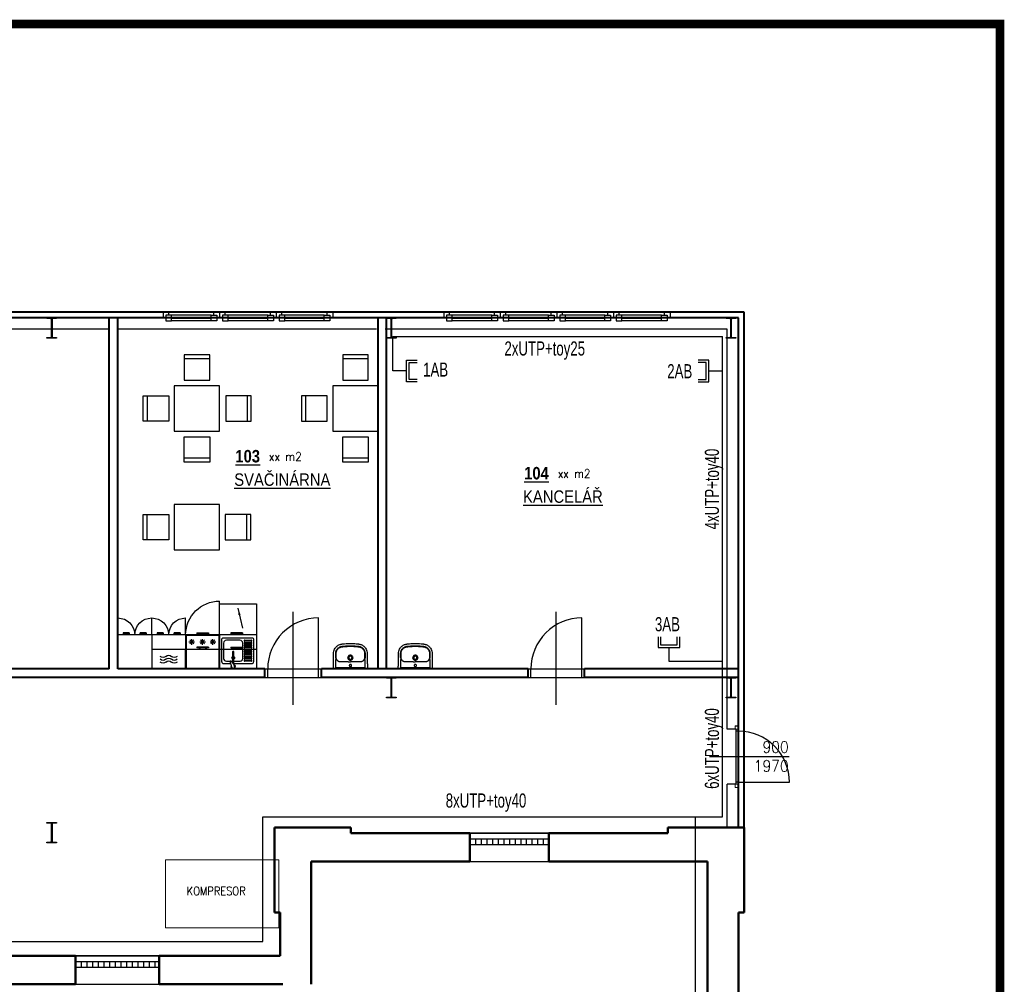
# Model space of a CAD drawing. Header units: millimetres. Extents: x -29135 to 388014, y -22277 to 596511.
# Tile 9 of 12: x 342958 to 360357, y -268 to 16770. Entities that reach past the tile are written whole.
import ezdxf
from ezdxf.lldxf.tags import DXFTag

# ---------------------------------------------------------------- set-up
doc = ezdxf.new("R2010")
doc.units = ezdxf.units.MM
for name, color, linetype in [('_SK popis', 3, 'Continuous'), ('_strukturka', 3, 'Continuous'), ('IN_BLOKY_OSTATNI', 252, 'Continuous'), ('IN_BLOKY_ZT', 8, 'Continuous'), ('IN_C_TENKA', 7, 'Continuous'), ('IN_HELP', 6, 'Continuous'), ('IN_LEGENDA_M', 3, 'Continuous'), ('IN_NS_TENKA', 7, 'Continuous'), ('IN_NS_VYPLNE OTVORU', 7, 'Continuous'), ('IN_TEXT', 7, 'Continuous'), ('IN_VYPLNE OTVORU', 7, 'Continuous')]:
    doc.layers.add(name, color=color, linetype=linetype)
for name, color, linetype, lineweight in [('IN_C_TLUSTA', 7, 'Continuous', 50), ('IN_NS_TLUSTA', 7, 'Continuous', 40), ('IN_SLOUPY', 7, 'Continuous', 30), ('SLOUPY', 140, 'Continuous', 13)]:
    doc.layers.add(name, color=color, linetype=linetype, lineweight=lineweight)
doc.styles.add('Koty', font='romand.shx', dxfattribs={"width": 0.9})
doc.styles.add('ROMAND', font='romand.shx', dxfattribs={"width": 0.85})
doc.styles.add('ROMANS', font='ic-romans.shx', dxfattribs={"width": 0.8})
tags = doc.linetypes.add('DASHED', pattern=[4.5, 3, -1.5]).pattern_tags.tags
tags[6:7] = [DXFTag(74, 4), DXFTag(75, 0), DXFTag(340, '0'), DXFTag(46, 0.0), DXFTag(50, 0.0), DXFTag(44, 0.0), DXFTag(45, 0.0)]
tags[4:5] = [DXFTag(74, 4), DXFTag(75, 0), DXFTag(340, '0'), DXFTag(46, 0.0), DXFTag(50, 0.0), DXFTag(44, 0.0), DXFTag(45, 0.0)]
tags = doc.linetypes.add('DIVIDE', pattern=[8, 3, -1.5, 0.25, -1.5, 0.25, -1.5]).pattern_tags.tags
tags[14:15] = [DXFTag(74, 4), DXFTag(75, 0), DXFTag(340, '0'), DXFTag(46, 0.0), DXFTag(50, 0.0), DXFTag(44, 0.0), DXFTag(45, 0.0)]
tags[12:13] = [DXFTag(74, 4), DXFTag(75, 0), DXFTag(340, '0'), DXFTag(46, 0.0), DXFTag(50, 0.0), DXFTag(44, 0.0), DXFTag(45, 0.0)]
tags[10:11] = [DXFTag(74, 4), DXFTag(75, 0), DXFTag(340, '0'), DXFTag(46, 0.0), DXFTag(50, 0.0), DXFTag(44, 0.0), DXFTag(45, 0.0)]
tags[8:9] = [DXFTag(74, 4), DXFTag(75, 0), DXFTag(340, '0'), DXFTag(46, 0.0), DXFTag(50, 0.0), DXFTag(44, 0.0), DXFTag(45, 0.0)]
tags[6:7] = [DXFTag(74, 4), DXFTag(75, 0), DXFTag(340, '0'), DXFTag(46, 0.0), DXFTag(50, 0.0), DXFTag(44, 0.0), DXFTag(45, 0.0)]
tags[4:5] = [DXFTag(74, 4), DXFTag(75, 0), DXFTag(340, '0'), DXFTag(46, 0.0), DXFTag(50, 0.0), DXFTag(44, 0.0), DXFTag(45, 0.0)]
tags = doc.linetypes.add('HIDDEN', pattern=[3.5, 2.5, -1]).pattern_tags.tags
tags[6:7] = [DXFTag(74, 4), DXFTag(75, 0), DXFTag(340, '0'), DXFTag(46, 0.0), DXFTag(50, 0.0), DXFTag(44, 0.0), DXFTag(45, 0.0)]
tags[4:5] = [DXFTag(74, 4), DXFTag(75, 0), DXFTag(340, '0'), DXFTag(46, 0.0), DXFTag(50, 0.0), DXFTag(44, 0.0), DXFTag(45, 0.0)]
doc.dimstyles.new('IN_50', dxfattribs={"dimtxt": 150, "dimasz": 80, "dimexe": 40, "dimexo": 250, "dimgap": 40, "dimtad": 1, "dimtoh": 1, "dimdec": 4, "dimdsep": 46, "dimlunit": 6, "dimtxsty": 'Koty', "dimblk": 'ARCHTICK', "dimcen": 0.09, "dimclrd": 8, "dimclrt": 3, "dimadec": 0, "dimazin": 0, "dimtfac": 1, "dimtdec": 4, "dimtofl": 0, "dimtmove": 1, "dimatfit": 3, "dimfxl": 1, "dimtolj": 1, "dimtzin": 0, "dimarcsym": 0})

# ---------------------------------------------------------------- blocks, each defined once
blk = doc.blocks.new('stul_a_zidle_03')
at = {"transparency": 33554687}
for p, q in [((625, 1350), (175, 1350)), ((175, 1350), (175, 900)), ((625, 1280), (175, 1280)), ((625, 900), (625, 1350)), ((175, 900), (625, 900)), ((0, 800), (0, 0)), ((800, 800), (0, 800)), ((800, 0), (800, 800)), ((-100, 625), (-550, 625)), ((-550, 625), (-550, 175)), ((-480, 625), (-480, 175)), ((-100, 175), (-100, 625)), ((-550, 175), (-100, 175)), ((0, 0), (800, 0)), ((175, -100), (625, -100)), ((175, -550), (175, -100)), ((625, -100), (625, -550)), ((625, -480), (175, -480)), ((625, -550), (175, -550))]:
    blk.add_line(p, q, dxfattribs=at)
blk = doc.blocks.new('madlo')
at = {"linetype": 'DIVIDE', "ltscale": 2, "transparency": 33554687}
blk.add_line((-104, -14), (-104, 0), dxfattribs=at)
at = {"linetype": 'DIVIDE', "ltscale": 3, "transparency": 33554687}
for p, q in [((104, 0), (-104, 0)), ((-64, 0), (-64, 23)), ((-50, 0), (-50, 23)), ((50, 0), (50, 23)), ((64, 0), (64, 23)), ((104, -14), (104, 0)), ((104, -14), (-104, -14))]:
    blk.add_line(p, q, dxfattribs=at)
blk = doc.blocks.new('_ArchTick')
at = {"color": 0, "linetype": 'ByBlock', "lineweight": 13, "transparency": 33554687, "const_width": 0.15}
blk.add_lwpolyline([(-0.5, -0.5), (0.5, 0.5)], dxfattribs=at)
blk = doc.blocks.new('umyvadlo02')
at = {"transparency": 33554687}
for p, q in [((287, 0), (-287, 0)), ((-256, -24), (256, -24)), ((-256, -24), (-256, -155)), ((-245, -155), (-245, -155)), ((-164, -123), (-164, -123)), ((164, -123), (164, -123)), ((256, -155), (256, -24))]:
    blk.add_line(p, q, dxfattribs=at)
for points in [[(-300, 0), (-300, 0), (-300, -15), (-300, -24)], [(300, -24), (300, -15), (300, 0), (300, 0)]]:
    blk.add_lwpolyline(points, dxfattribs=at)
for centre, radius, start, end in [((-3172, 11), 2921, 356.0078, 356.4663), ((-171, -200), 79.3, 158.2149, 174.2213), ((-183, -195), 66.2, 146.7828, 158.2149), ((-21, 8455), 8579, 269.8764, 270.1385), ((19, -7830), 7706, 89.8467, 90.1385), ((178, -198), 72, 22.2487, 32.7535), ((175, -199), 75, 5.3151, 22.2487), ((2439, -37), 2186, 183.4566, 184.0693), ((-45, -207), 214, 176.0078, 177.7144), ((-149, -202), 101, 174.2213, 177.654), ((-1, -198), 43.2, 167.4337, 179.9662), ((1, -198), 43.2, 0.0218, 12.5783), ((112, -205), 138, 2.8096, 5.3151), ((63, -206), 196, 2.2085, 4.0693)]:
    blk.add_arc(centre, radius, start, end, dxfattribs=at)
for points in [[(-287, 0), (-291, 0), (-294, 0), (-301, 0), (-300, 0), (-300, 0)], [(300, 0), (300, 0), (301, 0), (294, 0), (291, 0), (287, 0)], [(-256, -155), (-256, -156), (-256, -157), (-256, -160), (-256, -163), (-256, -166), (-256, -168), (-257, -169)], [(257, -169), (257, -168), (256, -166), (256, -163), (256, -160), (256, -157), (256, -156), (256, -155)]]:
    blk.add_open_spline(points, degree=3, dxfattribs=at)
for points, knots in [([(-300, -24), (-300, -50), (-299, -104), (-298, -172), (-298, -221), (-297, -249), (-297, -264), (-297, -276), (-296, -283), (-296, -289), (-295, -305), (-288, -333), (-271, -366), (-250, -391), (-228, -410), (-203, -425), (-181, -433), (-163, -438), (-152, -440), (-142, -441), (-134, -442), (-121, -444), (-76, -448), (-34, -450), (0, -450)], [624.329372, 624.329372, 624.329372, 624.329372, 702.954481, 784.872453, 830.951627, 847.339519, 869.099473, 876.286618, 885.594721, 889.203185, 893.06913, 934.29152, 975.506743, 1003.663293, 1032.591568, 1061.523462, 1090.200355, 1103.007356, 1116.545068, 1124.93032, 1133.080278, 1141.824147, 1164.862029, 1267.315864, 1267.315864, 1267.315864, 1267.315864]), ([(-164, -123), (-166, -123), (-172, -124), (-180, -124), (-189, -126), (-199, -128), (-208, -132), (-216, -137), (-225, -143), (-232, -151), (-236, -156), (-238, -159)], [850.913163, 850.913163, 850.913163, 850.913163, 858.963388, 866.231581, 877.085686, 886.260054, 895.260314, 905.875022, 916.564351, 927.072225, 937.310546, 937.310546, 937.310546, 937.310546]), ([(-39, -124), (-52, -124), (-68, -124), (-94, -123), (-113, -123), (-133, -123), (-146, -123), (-156, -123), (-161, -123), (-164, -123)], [726.376125, 726.376125, 726.376125, 726.376125, 763.622224, 776.430836, 804.676477, 819.055623, 835.490807, 843.719456, 850.904433, 850.904433, 850.904433, 850.904433]), ([(-43, -189), (-42, -184), (-38, -175), (-28, -164), (-17, -158), (-7, -155), (-2, -155), (0, -155)], [9.459226, 9.459226, 9.459226, 9.459226, 24.117237, 38.862114, 53.669389, 61.303478, 68.668558, 68.668558, 68.668558, 68.668558]), ([(-29, -198), (-29, -196), (-28, -193), (-27, -187), (-24, -182), (-20, -178), (-16, -175), (-9, -171), (-4, -170), (0, -170)], [44.736035, 44.736035, 44.736035, 44.736035, 50.403646, 55.91951, 61.571197, 67.020032, 72.442686, 78.078755, 89.405769, 89.405769, 89.405769, 89.405769]), ([(0, -80), (-3, -80), (-8, -79), (-15, -75), (-19, -68), (-21, -60), (-19, -52), (-15, -45), (-8, -41), (-3, -40), (0, -40)], [0, 0, 0, 0, 8.041153, 16.003729, 24.145465, 32.059, 40.064065, 48.100306, 56.065262, 64.20975, 64.20975, 64.20975, 64.20975]), ([(0, -450), (34, -450), (76, -448), (121, -444), (134, -442), (142, -441), (152, -440), (163, -438), (181, -433), (203, -425), (228, -410), (250, -391), (271, -366), (288, -333), (295, -305), (296, -289), (296, -283), (297, -276), (297, -264), (297, -249), (298, -221), (298, -172), (299, -104), (300, -50), (300, -24)], [-642.986491, -642.986491, -642.986491, -642.986491, -540.532657, -517.494775, -508.750906, -500.600948, -492.215696, -478.677984, -465.870983, -437.194089, -408.262196, -379.333921, -351.177371, -309.962147, -268.739757, -264.873812, -261.265349, -251.957246, -244.770101, -223.010147, -206.622255, -160.54308, -78.625109, 0, 0, 0, 0]), ([(0, -40), (3, -40), (8, -41), (15, -45), (19, -52), (21, -60), (19, -68), (15, -75), (8, -79), (3, -80), (0, -80)], [64.20975, 64.20975, 64.20975, 64.20975, 72.354238, 80.319194, 88.355435, 96.3605, 104.274035, 112.415771, 120.378347, 128.4195, 128.4195, 128.4195, 128.4195]), ([(0, -155), (2, -155), (7, -155), (17, -158), (28, -164), (38, -175), (42, -184), (43, -189)], [68.668558, 68.668558, 68.668558, 68.668558, 76.033638, 83.667727, 98.475003, 113.219879, 127.877891, 127.877891, 127.877891, 127.877891]), ([(0, -170), (4, -170), (9, -171), (16, -175), (20, -178), (24, -182), (27, -187), (28, -193), (29, -196), (29, -198)], [89.405769, 89.405769, 89.405769, 89.405769, 100.732783, 106.368852, 111.791506, 117.240341, 122.892028, 128.407892, 134.075503, 134.075503, 134.075503, 134.075503]), ([(164, -123), (161, -123), (156, -123), (146, -123), (133, -123), (113, -123), (94, -123), (68, -124), (52, -124), (39, -124)], [523.343903, 523.343903, 523.343903, 523.343903, 530.528881, 538.757529, 555.192714, 569.57186, 597.8175, 610.626113, 647.872212, 647.872212, 647.872212, 647.872212]), ([(238, -159), (236, -156), (232, -151), (225, -143), (216, -137), (208, -132), (199, -128), (189, -126), (180, -124), (172, -124), (166, -123), (164, -123)], [436.937791, 436.937791, 436.937791, 436.937791, 447.176112, 457.683986, 468.373315, 478.988023, 487.988283, 497.162651, 508.016755, 515.284948, 523.335174, 523.335174, 523.335174, 523.335174]), ([(-258, -198), (-259, -200), (-259, -204), (-259, -209), (-259, -216), (-259, -223), (-259, -235), (-259, -245), (-259, -256), (-259, -262), (-259, -269), (-259, -275), (-259, -282), (-258, -288), (-257, -298), (-255, -310), (-249, -326), (-241, -342), (-229, -358), (-211, -374), (-191, -387), (-172, -394), (-161, -397), (-154, -399), (-147, -400), (-136, -401), (-113, -404), (-66, -408), (-26, -409), (0, -409)], [175.048841, 175.048841, 175.048841, 175.048841, 180.891155, 187.66553, 190.097243, 200.971297, 207.107662, 226.924402, 232.691241, 237.690518, 245.872119, 253.117634, 257.691167, 265.085682, 272.24233, 285.758915, 303.884333, 322.571574, 341.132044, 360.794246, 394.866598, 411.87741, 422.527365, 428.832371, 434.893076, 441.844009, 463.483086, 504.881463, 582.882709, 582.882709, 582.882709, 582.882709]), ([(-250, -198), (-250, -200), (-250, -203), (-250, -208), (-250, -216), (-250, -225), (-250, -235), (-250, -244), (-250, -257), (-250, -269), (-250, -280), (-250, -288), (-249, -296), (-247, -308), (-242, -323), (-233, -338), (-222, -352), (-206, -368), (-189, -379), (-174, -385), (-166, -387), (-159, -389), (-152, -391), (-145, -392), (-138, -393), (-128, -394), (-108, -396), (-65, -399), (-26, -401), (0, -401)], [979.515725, 979.515725, 979.515725, 979.515725, 984.998793, 989.193783, 994.506217, 1008.836262, 1014.564091, 1025.67181, 1035.775102, 1052.873813, 1062.576161, 1068.957794, 1075.078432, 1087.407323, 1104.896786, 1122.232394, 1140.496235, 1158.413781, 1190.38659, 1200.50569, 1206.374096, 1216.605643, 1222.213255, 1228.037047, 1234.961214, 1245.092548, 1256.793198, 1296.845648, 1374.248337, 1374.248337, 1374.248337, 1374.248337]), ([(0, -242), (-6, -242), (-14, -240), (-25, -235), (-34, -227), (-40, -218), (-43, -207), (-44, -201), (-44, -198)], [-68.665418, -68.665418, -68.665418, -68.665418, -51.296816, -42.590342, -34.181869, -16.861064, -8.510528, 0, 0, 0, 0]), ([(0, -227), (-2, -227), (-6, -226), (-11, -225), (-16, -222), (-20, -218), (-24, -214), (-27, -208), (-29, -202), (-29, -198)], [0, 0, 0, 0, 5.771404, 11.358994, 16.760694, 22.424371, 27.849839, 33.48032, 44.736035, 44.736035, 44.736035, 44.736035]), ([(29, -198), (29, -202), (27, -208), (24, -214), (20, -218), (16, -222), (11, -225), (6, -226), (2, -227), (0, -227)], [134.075503, 134.075503, 134.075503, 134.075503, 145.331218, 150.961699, 156.387167, 162.050844, 167.452544, 173.040134, 178.811538, 178.811538, 178.811538, 178.811538]), ([(44, -198), (44, -201), (43, -207), (40, -218), (34, -227), (25, -235), (14, -240), (6, -242), (0, -242)], [137.337116, 137.337116, 137.337116, 137.337116, 145.847644, 154.19818, 171.518985, 179.927458, 188.633932, 206.002534, 206.002534, 206.002534, 206.002534]), ([(0, -401), (26, -401), (65, -399), (108, -396), (128, -394), (138, -393), (145, -392), (152, -391), (159, -389), (166, -387), (174, -385), (189, -379), (206, -368), (222, -352), (233, -338), (242, -323), (247, -308), (249, -296), (250, -288), (250, -280), (250, -269), (250, -257), (250, -244), (250, -235), (250, -225), (250, -216), (250, -208), (250, -203), (250, -200), (250, -198)], [0, 0, 0, 0, 77.402688, 117.455139, 129.155789, 139.287123, 146.21129, 152.035082, 157.642694, 167.874241, 173.742647, 183.861746, 215.834556, 233.752102, 252.015943, 269.351551, 286.841014, 299.169905, 305.290543, 311.672176, 321.374524, 338.473235, 348.576526, 359.684246, 365.412075, 379.74212, 385.054554, 389.249544, 394.732611, 394.732611, 394.732611, 394.732611]), ([(0, -409), (26, -409), (66, -408), (113, -404), (136, -401), (147, -400), (154, -399), (161, -397), (172, -394), (191, -387), (211, -374), (229, -358), (241, -342), (249, -326), (255, -310), (257, -298), (258, -288), (259, -282), (259, -275), (259, -269), (259, -262), (259, -256), (259, -245), (259, -235), (259, -223), (259, -216), (259, -209), (259, -204), (259, -200), (258, -198)], [582.882709, 582.882709, 582.882709, 582.882709, 660.883955, 702.282331, 723.921408, 730.872341, 736.933047, 743.238052, 753.888008, 770.898819, 804.971172, 824.633373, 843.193843, 861.881084, 880.006503, 893.523087, 900.679736, 908.07425, 912.647783, 919.893298, 928.074899, 933.074176, 938.841015, 958.657755, 964.79412, 975.668174, 978.099887, 984.874262, 990.716576, 990.716576, 990.716576, 990.716576])]:
    blk.add_open_spline(points, degree=3, knots=knots, dxfattribs=at)
blk = doc.blocks.new('stul_a_zidle_02')
at = {"transparency": 33554687}
for p, q in [((625, 1350), (175, 1350)), ((175, 1350), (175, 900)), ((625, 1280), (175, 1280)), ((625, 900), (625, 1350)), ((175, 900), (625, 900)), ((0, 800), (0, 0)), ((800, 800), (0, 800)), ((800, 0), (800, 800)), ((-550, 175), (-550, 625)), ((-550, 625), (-100, 625)), ((-480, 625), (-480, 175)), ((-100, 625), (-100, 175)), ((910, 625), (910, 175)), ((1360, 625), (910, 625)), ((1290, 625), (1290, 175)), ((1360, 175), (1360, 625)), ((-100, 175), (-550, 175)), ((910, 175), (1360, 175)), ((0, 0), (800, 0)), ((175, -100), (625, -100)), ((175, -550), (175, -100)), ((625, -100), (625, -550)), ((625, -480), (175, -480)), ((625, -550), (175, -550))]:
    blk.add_line(p, q, dxfattribs=at)
blk = doc.blocks.new('stul_a_zidle_2')
at = {"transparency": 33554687}
for p, q in [((625, 1350), (175, 1350)), ((175, 1350), (175, 900)), ((625, 1280), (175, 1280)), ((625, 900), (625, 1350)), ((175, 900), (625, 900)), ((0, 800), (0, 0)), ((800, 800), (0, 800)), ((800, 0), (800, 800)), ((0, 0), (800, 0)), ((175, -100), (625, -100)), ((175, -550), (175, -100)), ((625, -100), (625, -550)), ((625, -480), (175, -480)), ((625, -550), (175, -550))]:
    blk.add_line(p, q, dxfattribs=at)
blk = doc.blocks.new('SK2_stěna')
for p, q in [((429, 192), (241, 192)), ((241, 192), (241, -192)), ((241, 0), (0, 0)), ((429, 149), (288, 149)), ((288, 149), (288, -147)), ((288, -147), (429, -147)), ((241, -192), (429, -192))]:
    blk.add_line(p, q)
blk = doc.blocks.new('kuchyň malá')
at = {"linetype": 'HIDDEN', "ltscale": 0.2, "transparency": 33554687}
for p, q in [((-2450, 0), (0, 0)), ((-2450, -600), (-2450, 0)), ((-1250, -600), (-1250, 0))]:
    blk.add_line(p, q, dxfattribs=at)
at = {"transparency": 33554687}
for p, q in [((-1850, 0), (-1250, 0)), ((-1850, -600), (-1850, 0)), ((-1250, 0), (-1250, -351)), ((-1191, -478), (-1091, -478)), ((-1177, -442), (-1106, -513)), ((-1177, -513), (-1106, -442)), ((-1141, -428), (-1141, -528)), ((-1000, -478), (-900, -478)), ((-985, -442), (-915, -513)), ((-985, -513), (-915, -442)), ((-950, -428), (-950, -528)), ((-818, -478), (-718, -478)), ((-803, -442), (-732, -513)), ((-803, -513), (-732, -442)), ((-768, -428), (-768, -528))]:
    blk.add_line(p, q, dxfattribs=at)
at = {"linetype": 'HIDDEN', "ltscale": 5, "transparency": 33554687}
blk.add_line((-650, -600), (-650, 0), dxfattribs=at)
at = {"linetype": 'DIVIDE', "ltscale": 75, "transparency": 33554687}
blk.add_line((-650, -350), (-650, 0), dxfattribs=at)
at = {"ltscale": 5, "transparency": 33554687}
for q in [(0, 0), (-2450, -600)]:
    blk.add_line((0, -600), q, dxfattribs=at)
at = {"linetype": 'DIVIDE', "ltscale": 3, "transparency": 33554687}
for p, q in [((-1850, -350), (0, -350)), ((-2327, -623), (-2327, -600)), ((-2313, -623), (-2313, -600)), ((-2287, -623), (-2287, -600)), ((-2273, -623), (-2273, -600)), ((-2248, -637), (-2248, -623)), ((-2052, -623), (-2052, -637)), ((-2027, -623), (-2027, -600)), ((-2013, -623), (-2013, -600)), ((-1987, -623), (-1987, -600)), ((-1973, -623), (-1973, -600)), ((-1948, -637), (-1948, -623)), ((-1727, -623), (-1727, -600)), ((-1713, -623), (-1713, -600)), ((-1687, -623), (-1687, -600)), ((-1673, -623), (-1673, -600)), ((-1648, -637), (-1648, -623)), ((-1452, -623), (-1452, -637)), ((-1427, -623), (-1427, -600)), ((-1413, -623), (-1413, -600)), ((-1387, -623), (-1387, -600)), ((-1373, -623), (-1373, -600)), ((-1348, -637), (-1348, -623))]:
    blk.add_line(p, q, dxfattribs=at)
at = {"color": 8, "linetype": 'HIDDEN', "ltscale": 5, "transparency": 33554687}
for p, q in [((-2450, -600), (-2450, -900)), ((-1850, -600), (-1850, -900)), ((-1850, -600), (-1850, -900)), ((-1250, -600), (-1250, -900))]:
    blk.add_line(p, q, dxfattribs=at)
at = {"linetype": 'DIVIDE', "ltscale": 2, "transparency": 33554687}
for p, q in [((-2352, -637), (-2352, -623)), ((-1752, -637), (-1752, -623))]:
    blk.add_line(p, q, dxfattribs=at)
at = {"linetype": 'DIVIDE', "transparency": 33554687}
for p, q in [((-2248, -623), (-2352, -623)), ((-2248, -637), (-2352, -637)), ((-1948, -623), (-2052, -623)), ((-1948, -637), (-2052, -637)), ((-1648, -623), (-1752, -623)), ((-1648, -637), (-1752, -637)), ((-1348, -623), (-1452, -623)), ((-1348, -637), (-1452, -637))]:
    blk.add_line(p, q, dxfattribs=at)
at = {"color": 8, "linetype": 'HIDDEN', "ltscale": 7, "transparency": 33554687}
blk.add_line((-650, -1150), (-650, -1200), dxfattribs=at)
at = {"linetype": 'DASHED', "ltscale": 100, "transparency": 33554687}
blk.add_lwpolyline([(-1240, -10), (-660, -10), (-660, -590), (-1240, -590)], close=True, dxfattribs=at)
at = {"color": 8, "linetype": 'HIDDEN', "ltscale": 7, "transparency": 33554687}
blk.add_lwpolyline([(-650, -600), (-650, -1150), (0, -1150), (0, -600)], dxfattribs=at)
at = {"transparency": 33554687}
for centre, start, end in [((-1649, -170), 45, 135), ((-1649, -220), 45, 135), ((-1550, -71), 225, 315), ((-1550, -121), 225, 315), ((-1451, -170), 45, 135), ((-1451, -220), 45, 135), ((-1649, -270), 45, 135), ((-1550, -171), 225, 315), ((-1451, -270), 45, 135)]:
    blk.add_arc(centre, 70, start, end, dxfattribs=at)
at = {"color": 8, "linetype": 'HIDDEN', "ltscale": 7, "transparency": 33554687}
for centre, radius, start, end in [((-2450, -600), 300, 270, 0), ((-1850, -600), 300, 180, 270), ((-1850, -600), 300, 270, 0), ((-1250, -600), 300, 180, 270), ((-650, -600), 600, 180, 270)]:
    blk.add_arc(centre, radius, start, end, dxfattribs=at)
at = {"layer": 'IN_BLOKY_ZT', "transparency": 33554687}
blk.add_line((-443, -137), (-420, -137), dxfattribs=at)
for points in [[(-610, -124, -0.414214), (-580, -94), (-580, -94), (-452, -94)], [(-610, -124), (-610, -520, 0.414214), (-580, -550), (-80, -550), (-80, -550, 0.414214), (-50, -520), (-50, -520), (-50, -124)], [(-400, -137), (-288, -137), (-288, -137, -0.400272), (-240, -187), (-240, -187), (-240, -187), (-240, -457), (-240, -457, -0.414214), (-290, -507), (-290, -507), (-530, -507), (-530, -507), (-530, -507, -0.414214), (-580, -457), (-580, -457), (-580, -457), (-580, -187), (-580, -187), (-580, -187, -0.414214), (-530, -137), (-530, -137), (-530, -137), (-463, -137)], [(-463, -132, 0.803053), (-445, -140), (-445, -140), (-389, -58), (-389, -58)], [(-400, -78), (-400, -301), (-400, -301, -1.002035), (-420, -301), (-420, -301), (-420, -103)], [(-400, -94), (-80, -94), (-80, -94, -0.414214), (-50, -124)]]:
    blk.add_lwpolyline(points, format="xyb", dxfattribs=at)
for points in [[(-434, -33), (-463, -131)], [(-90, -137), (-205, -137)], [(-205, -156), (-90, -156)], [(-90, -176), (-205, -176)], [(-205, -195), (-90, -195)], [(-90, -215), (-205, -215)], [(-205, -234), (-90, -234)], [(-90, -254), (-205, -254)], [(-205, -273), (-90, -273)], [(-90, -293), (-205, -293)], [(-205, -312), (-90, -312)], [(-90, -332), (-205, -332)], [(-205, -351), (-90, -351)], [(-90, -371), (-205, -371)], [(-205, -390), (-90, -390)], [(-90, -410), (-205, -410)], [(-205, -429), (-90, -429)], [(-90, -449), (-205, -449)], [(-205, -468), (-90, -468)], [(-90, -488), (-205, -488)], [(-205, -507), (-90, -507)]]:
    blk.add_lwpolyline(points, dxfattribs=at)
for centre, radius, start, end in [((-410, -44), 35, 281.2181, 207.305), ((-410, -197), 25, 113.5783, 180), ((-410, -197), 25, 293.5784, 66.4216), ((-410, -197), 25, 180, 246.4217)]:
    blk.add_arc(centre, radius, start, end, dxfattribs=at)
at = {"layer": 'IN_BLOKY_ZT', "transparency": 33554687, "extrusion": (0, 0, -1)}
for centre, major_axis, ratio, start_param, end_param in [((-410, -41), (0, 29.6), 0.843648, 5.01103, 8.459409), ((-205, -147), (-10, 0), 0.973684, 4.712389, 7.853982), ((-90, -147), (10, 0), 0.973684, 4.712389, 7.853982), ((-205, -186), (-10, 0), 0.973684, 4.712389, 7.853982), ((-205, -225), (-10, 0), 0.973684, 4.712389, 7.853982), ((-205, -264), (-10, 0), 0.973684, 4.712389, 7.853982), ((-205, -303), (-10, 0), 0.973684, 4.712389, 7.853982), ((-205, -341), (-10, 0), 0.973684, 4.712389, 7.853982), ((-90, -186), (10, 0), 0.973684, 4.712389, 7.853982), ((-90, -225), (10, 0), 0.973684, 4.712389, 7.853982), ((-90, -264), (10, 0), 0.973684, 4.712389, 7.853982), ((-90, -303), (10, 0), 0.973684, 4.712389, 7.853982), ((-90, -341), (10, 0), 0.973684, 4.712389, 7.853982), ((-205, -380), (-10, 0), 0.973684, 4.712389, 7.853982), ((-205, -419), (-10, 0), 0.973684, 4.712389, 7.853982), ((-205, -458), (-10, 0), 0.973684, 4.712389, 7.853982), ((-205, -497), (-10, 0), 0.973684, 4.712389, 7.853982), ((-90, -380), (10, 0), 0.973684, 4.712389, 7.853982), ((-90, -419), (10, 0), 0.973684, 4.712389, 7.853982), ((-90, -458), (10, 0), 0.973684, 4.712389, 7.853982), ((-90, -497), (10, 0), 0.973684, 4.712389, 7.853982)]:
    blk.add_ellipse(centre, major_axis=major_axis, ratio=ratio, start_param=start_param, end_param=end_param, dxfattribs=at)
at = {"transparency": 33554687}
for p in [(-950, -373), (-350, -623)]:
    blk.add_blockref('madlo', p, dxfattribs=at)
at = {"transparency": 33554687, "xscale": -1}
for p in [(-350, -373), (-950, -623)]:
    blk.add_blockref('madlo', p, dxfattribs=at)
at = {"color": 8, "transparency": 33554687}
blk.add_leader([(-325, -1072), (-245, -721)], dimstyle='IN_50', override={"dimasz": 120, "dimgap": 40, "dimtad": 0, "dimclrd": 8}, dxfattribs=at)

msp = doc.modelspace()

# ---------------------------------------------------------------- linework, layer by layer
at = {"color": 7, "linetype": 'Continuous', "lineweight": 13, "ltscale": 20, "transparency": 33554687}
for p, q in [((345535.47666, 1932.4359), (345535.47666, 732.43514)), ((347535.47666, 1932.4359), (345535.47666, 1932.4359)), ((347535.47666, 732.43514), (347535.47666, 1932.4359)), ((345535.47666, 732.43514), (347535.47666, 732.43514))]:
    msp.add_line(p, q, dxfattribs=at)
at = {"layer": '_strukturka'}
for p, q in [((349549.76153, 10565.3398), (349549.76153, 11173.47576)), ((349549.76153, 11173.47576), (355374.74292, 11173.47576)), ((355374.74292, 2692.23869), (355374.74292, 11173.47576)), ((354429.82755, 5437.76981), (355374.74292, 5437.76981)), ((347252.03397, 2692.23869), (355374.74292, 2692.23869)), ((347252.03397, 487.79447), (347252.03397, 2692.23869)), ((354898.65099, -8420.70629), (354898.65099, 2692.23869)), ((323524.49518, 487.79447), (347252.03397, 487.79447))]:
    msp.add_line(p, q, dxfattribs=at)
at = {"layer": 'IN_C_TENKA', "transparency": 33554687}
for p, q in [((350910.47666, 2402.43514), (352310.47666, 2402.43514)), ((350910.47666, 1902.43514), (352310.47666, 1902.43514)), ((343945.47666, 232.43514), (345420.47666, 232.43514)), ((343945.47666, -267.56486), (345420.47666, -267.56486))]:
    msp.add_line(p, q, dxfattribs=at)
at = {"layer": 'IN_C_TLUSTA', "transparency": 33554687}
for p, q in [((347460.47666, 1002.43514), (347460.47666, 2502.43514)), ((347460.47666, 2502.43514), (348810.47666, 2502.43514)), ((348810.47666, 2402.43514), (348810.47666, 2502.43514)), ((354410.47666, 2402.43514), (354410.47666, 2502.43514)), ((354410.47666, 2502.43514), (355760.47666, 2502.43514)), ((355760.47666, 1002.43514), (355760.47666, 2502.43514)), ((348810.47666, 2402.43514), (350910.47666, 2402.43514)), ((350910.47666, 1902.43514), (350910.47666, 2402.43514)), ((352310.47666, 1902.43514), (352310.47666, 2402.43514)), ((352310.47666, 2402.43514), (354410.47666, 2402.43514)), ((348110.47666, -267.56486), (348110.47666, 1902.43514)), ((348110.47666, 1902.43514), (350910.47666, 1902.43514)), ((352310.47666, 1902.43514), (355110.47666, 1902.43514)), ((355110.47666, -7967.108), (355110.47666, 1902.43514)), ((347460.47666, 1002.43514), (347560.47666, 1002.43514)), ((347560.47666, 232.43514), (347560.47666, 1002.43514)), ((355660.47666, -7967.10337), (355660.47666, 1002.43514)), ((355760.47666, 1002.43514), (355660.47666, 1002.43514)), ((341875.47666, 232.43514), (343945.47666, 232.43514)), ((343945.47666, 232.43514), (343945.47666, -267.56486)), ((345420.47666, 232.43514), (345420.47666, -267.56486)), ((345420.47666, 232.43514), (347560.47666, 232.43514)), ((341875.47666, -267.56486), (343945.47666, -267.56486)), ((345420.47666, -267.56486), (347610.47666, -267.56486))]:
    msp.add_line(p, q, dxfattribs=at)
at = {"layer": 'IN_HELP', "color": 9, "transparency": 33554687, "const_width": 150}
msp.add_lwpolyline([(322560.47666, 16694.78997), (360281.56415, 16694.78997), (360281.56415, -1134.40668), (322560.47666, -1134.40668)], close=True, dxfattribs=at)
at = {"layer": 'IN_HELP', "color": 7, "lineweight": 30, "transparency": 33554687}
msp.add_lwpolyline([(322560.47666, 11602.43514), (355760.47666, 11602.43514), (355760.47666, 2502.43514), (354410.47666, 2502.43514), (354410.47666, 2402.43514), (348810.47666, 2402.43514), (348810.47666, 2502.43514), (347460.47666, 2502.43514), (347460.47666, 1002.43514), (347560.47666, 1002.43514), (347560.47666, 232.43514), (322560.47666, 232.43514)], close=True, dxfattribs=at)
at = {"layer": 'IN_NS_TENKA', "transparency": 33554687}
for p, q in [((344540.47666, 11302.43514), (337760.47666, 11302.43514)), ((349265.47666, 11302.43514), (344690.47666, 11302.43514)), ((355460.47666, 11302.43514), (349415.47666, 11302.43514)), ((355460.47666, 4237.43514), (355460.47666, 11302.43514)), ((355610.47666, 4237.43514), (355460.47666, 4237.43514)), ((355460.47666, 2502.43514), (355460.47666, 3267.43514)), ((355610.47666, 3267.43514), (355460.47666, 3267.43514))]:
    msp.add_line(p, q, dxfattribs=at)
at = {"layer": 'IN_NS_TLUSTA', "transparency": 33554687}
for p, q in [((355760.47666, 11602.43514), (295910.47666, 11602.43514)), ((355660.47666, 11502.43514), (296010.47666, 11502.43514)), ((344540.47666, 5302.43514), (344540.47666, 11502.43514)), ((344690.47666, 5302.43514), (344690.47666, 11502.43514)), ((349290.47666, 5302.43514), (349290.47666, 11502.43514)), ((349440.47666, 5302.43514), (349440.47666, 11502.43514)), ((355660.47666, 2502.43514), (355660.47666, 11502.43514)), ((355760.47666, 2502.43514), (355760.47666, 11602.43514)), ((344540.47666, 5302.43514), (337760.47666, 5302.43514)), ((347290.47666, 5302.43514), (344690.47666, 5302.43514)), ((347290.47666, 5152.43514), (347290.47666, 5302.43514)), ((351940.47666, 5302.43514), (348290.47666, 5302.43514)), ((348290.47666, 5152.43514), (348290.47666, 5302.43514)), ((351940.47666, 5152.43514), (351940.47666, 5302.43514)), ((355660.47666, 5302.43514), (352940.47666, 5302.43514)), ((352940.47666, 5152.43514), (352940.47666, 5302.43514)), ((347290.47666, 5152.43514), (337610.47666, 5152.43514)), ((351940.47666, 5152.43514), (348290.47666, 5152.43514)), ((355660.47666, 5152.43514), (352940.47666, 5152.43514))]:
    msp.add_line(p, q, dxfattribs=at)
at = {"layer": 'IN_NS_VYPLNE OTVORU', "transparency": 33554687}
for p, q in [((347290.47666, 5302.43514), (348290.47666, 5302.43514)), ((347340.47666, 5152.43514), (347340.47666, 5302.43514)), ((348240.47666, 5152.43514), (348240.47666, 5302.43514)), ((351940.47666, 5302.43514), (352940.47666, 5302.43514)), ((351990.47666, 5152.43514), (351990.47666, 5302.43514)), ((352890.47666, 5152.43514), (352890.47666, 5302.43514)), ((347290.47666, 5152.43514), (348290.47666, 5152.43514)), ((351940.47666, 5152.43514), (352940.47666, 5152.43514)), ((355610.47666, 4243.43514), (355610.47666, 3261.43514)), ((355660.47666, 4202.43514), (355610.47666, 4202.43514)), ((355660.47666, 4243.43514), (355660.47666, 3261.43514)), ((355660.47666, 3302.43514), (355610.47666, 3302.43514))]:
    msp.add_line(p, q, dxfattribs=at)
for points in [[(348240.47666, 5302.43514), (348240.47666, 6202.43514, 0.4142135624), (347340.47666, 5302.43514)], [(352890.47666, 5302.43514), (352890.47666, 6202.43514, 0.4142135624), (351990.47666, 5302.43514)], [(355660.47666, 3302.43514), (356560.47666, 3302.43514, 0.4142135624), (355660.47666, 4202.43514)]]:
    msp.add_lwpolyline(points, format="xyb", dxfattribs=at)
at = {"layer": 'IN_SLOUPY', "transparency": 33554687}
for points in [[(343521.47666, 11173.13514), (343521.47666, 11471.73514, 0.4142135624), (343503.47666, 11489.73514), (343440.47666, 11489.73514), (343440.47666, 11502.43514), (343610.47666, 11502.43514), (343610.47666, 11489.73514), (343547.47666, 11489.73514, 0.4142135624), (343529.47666, 11471.73514), (343529.47666, 11173.13514, 0.4142135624), (343547.47666, 11155.13514), (343610.47666, 11155.13514), (343610.47666, 11142.43514), (343440.47666, 11142.43514), (343440.47666, 11155.13514), (343503.47666, 11155.13514, 0.4142135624), (343521.47666, 11173.13514)], [(349521.47666, 11173.13514), (349521.47666, 11471.73514, 0.4142135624), (349503.47666, 11489.73514), (349440.47666, 11489.73514), (349440.47666, 11502.43514), (349610.47666, 11502.43514), (349610.47666, 11489.73514), (349547.47666, 11489.73514, 0.4142135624), (349529.47666, 11471.73514), (349529.47666, 11173.13514, 0.4142135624), (349547.47666, 11155.13514), (349610.47666, 11155.13514), (349610.47666, 11142.43514), (349440.47666, 11142.43514), (349440.47666, 11155.13514), (349503.47666, 11155.13514, 0.4142135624), (349521.47666, 11173.13514)], [(355521.47666, 11173.13514), (355521.47666, 11471.73514, 0.4142135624), (355503.47666, 11489.73514), (355440.47666, 11489.73514), (355440.47666, 11502.43514), (355610.47666, 11502.43514), (355610.47666, 11489.73514), (355547.47666, 11489.73514, 0.4142135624), (355529.47666, 11471.73514), (355529.47666, 11173.13514, 0.4142135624), (355547.47666, 11155.13514), (355610.47666, 11155.13514), (355610.47666, 11142.43514), (355440.47666, 11142.43514), (355440.47666, 11155.13514), (355503.47666, 11155.13514, 0.4142135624), (355521.47666, 11173.13514)], [(349521.47666, 4823.13514), (349521.47666, 5121.73514, 0.4142135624), (349503.47666, 5139.73514), (349440.47666, 5139.73514), (349440.47666, 5152.43514), (349610.47666, 5152.43514), (349610.47666, 5139.73514), (349547.47666, 5139.73514, 0.4142135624), (349529.47666, 5121.73514), (349529.47666, 4823.13514, 0.4142135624), (349547.47666, 4805.13514), (349610.47666, 4805.13514), (349610.47666, 4792.43514), (349440.47666, 4792.43514), (349440.47666, 4805.13514), (349503.47666, 4805.13514, 0.4142135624), (349521.47666, 4823.13514)], [(355521.47666, 4823.13514), (355521.47666, 5121.73514, 0.4142135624), (355503.47666, 5139.73514), (355440.47666, 5139.73514), (355440.47666, 5152.43514), (355610.47666, 5152.43514), (355610.47666, 5139.73514), (355547.47666, 5139.73514, 0.4142135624), (355529.47666, 5121.73514), (355529.47666, 4823.13514, 0.4142135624), (355547.47666, 4805.13514), (355610.47666, 4805.13514), (355610.47666, 4792.43514), (355440.47666, 4792.43514), (355440.47666, 4805.13514), (355503.47666, 4805.13514, 0.4142135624), (355521.47666, 4823.13514)], [(343521.47666, 2263.13514), (343521.47666, 2561.73514, 0.4142135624), (343503.47666, 2579.73514), (343440.47666, 2579.73514), (343440.47666, 2592.43514), (343610.47666, 2592.43514), (343610.47666, 2579.73514), (343547.47666, 2579.73514, 0.4142135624), (343529.47666, 2561.73514), (343529.47666, 2263.13514, 0.4142135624), (343547.47666, 2245.13514), (343610.47666, 2245.13514), (343610.47666, 2232.43514), (343440.47666, 2232.43514), (343440.47666, 2245.13514), (343503.47666, 2245.13514, 0.4142135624), (343521.47666, 2263.13514)]]:
    msp.add_lwpolyline(points, format="xyb", close=True, dxfattribs=at)
at = {"layer": 'IN_TEXT', "linetype": 'ByBlock', "transparency": 33554687}
for p, q in [((347790.47666, 4669.96977), (347790.47666, 6310.72697)), ((352440.47666, 4669.96977), (352440.47666, 6310.72697)), ((356554.7137, 3752.43514), (355147.776, 3752.43514))]:
    msp.add_line(p, q, dxfattribs=at)
at = {"layer": 'IN_VYPLNE OTVORU', "transparency": 33554687}
for p, q in [((345425.47765, 11602.43682), (344525.47666, 11602.43514)), ((346390.47617, 11602.43851), (345490.47518, 11602.43682)), ((346340.47617, 11552.43851), (345590.47518, 11552.43729)), ((346340.47617, 11512.43851), (345640.47518, 11512.43729)), ((346340.47617, 11492.43851), (345640.47518, 11492.43729)), ((347390.47815, 11602.44019), (346490.47716, 11602.43851)), ((347340.47716, 11552.44019), (346590.47617, 11552.43897)), ((347340.47716, 11512.44019), (346640.47617, 11512.43897)), ((347340.47716, 11492.44019), (346640.47617, 11492.43897)), ((348390.47815, 11602.44187), (347490.47716, 11602.44019)), ((348340.47815, 11552.44187), (347590.47716, 11552.44065)), ((348340.47815, 11512.44187), (347640.47716, 11512.44065)), ((348340.47815, 11492.44187), (347640.47716, 11492.44065)), ((351350.47765, 11602.43682), (350450.47666, 11602.43514)), ((351300.47666, 11552.43682), (350550.47568, 11552.43561)), ((351300.47666, 11512.43682), (350600.47568, 11512.43561)), ((351300.47666, 11492.43682), (350600.47568, 11492.43561)), ((352350.47765, 11602.43851), (351450.47666, 11602.43682)), ((352300.47765, 11552.43851), (351550.47666, 11552.43729)), ((352300.47765, 11512.43851), (351600.47666, 11512.43729)), ((352300.47765, 11492.43851), (351600.47666, 11492.43729)), ((353350.47963, 11602.44019), (352450.47864, 11602.43851)), ((353300.47864, 11552.44019), (352550.47765, 11552.43897)), ((353300.47864, 11512.44019), (352600.47765, 11512.43897)), ((353300.47864, 11492.44019), (352600.47765, 11492.43897)), ((354350.47963, 11602.44187), (353450.47864, 11602.44019)), ((354300.47963, 11552.44187), (353550.47864, 11552.44065)), ((354300.47963, 11512.44187), (353600.47864, 11512.44065)), ((354300.47963, 11492.44187), (353600.47864, 11492.44065)), ((346340.47617, 11452.43851), (345640.47518, 11452.43851)), ((347340.47716, 11452.44019), (346640.47617, 11452.44019)), ((348340.47815, 11452.44187), (347640.47716, 11452.44187)), ((351300.47666, 11452.43682), (350600.47568, 11452.43682)), ((352300.47765, 11452.43851), (351600.47666, 11452.43851)), ((353300.47864, 11452.44019), (352600.47765, 11452.44019)), ((354300.47963, 11452.44187), (353600.47864, 11452.44187)), ((350910.47666, 2302.43514), (352310.47666, 2302.43514)), ((351010.47666, 2302.43514), (351010.47666, 2202.43514)), ((351110.47666, 2302.43514), (351110.47666, 2202.43514)), ((351210.47666, 2302.43514), (351210.47666, 2202.43514)), ((351310.47666, 2302.43514), (351310.47666, 2202.43514)), ((351410.47666, 2302.43514), (351410.47666, 2202.43514)), ((351510.47666, 2302.43514), (351510.47666, 2202.43514)), ((351610.47666, 2302.43514), (351610.47666, 2202.43514)), ((351710.47666, 2302.43514), (351710.47666, 2202.43514)), ((351810.47666, 2302.43514), (351810.47666, 2202.43514)), ((351910.47666, 2302.43514), (351910.47666, 2202.43514)), ((352010.47666, 2302.43514), (352010.47666, 2202.43514)), ((352110.47666, 2302.43514), (352110.47666, 2202.43514)), ((352210.47666, 2302.43514), (352210.47666, 2202.43514)), ((350910.47666, 2202.43514), (352310.47666, 2202.43514)), ((343945.47666, 132.43514), (345420.47666, 132.43514)), ((343945.47666, 32.43514), (345420.47666, 32.43514)), ((344045.47666, 132.43514), (344045.47666, 32.43514)), ((344145.47666, 132.43514), (344145.47666, 32.43514)), ((344245.47666, 132.43514), (344245.47666, 32.43514)), ((344345.47666, 132.43514), (344345.47666, 32.43514)), ((344445.47666, 132.43514), (344445.47666, 32.43514)), ((344545.47666, 132.43514), (344545.47666, 32.43514)), ((344645.47666, 132.43514), (344645.47666, 32.43514)), ((344745.47666, 132.43514), (344745.47666, 32.43514)), ((344845.47666, 132.43514), (344845.47666, 32.43514)), ((344945.47666, 132.43514), (344945.47666, 32.43514)), ((345045.47666, 132.43514), (345045.47666, 32.43514)), ((345145.47666, 132.43514), (345145.47666, 32.43514)), ((345245.47666, 132.43514), (345245.47666, 32.43514)), ((345345.47666, 132.43514), (345345.47666, 32.43514))]:
    msp.add_line(p, q, dxfattribs=at)
for points in [[(345590.47518, 11552.43729), (345590.47518, 11602.43729), (345490.47518, 11602.43729), (345490.47518, 11502.43729), (345540.47518, 11502.43729)], [(346390.47617, 11552.43851), (346390.47617, 11602.43851), (346490.47617, 11602.43851), (346490.47617, 11502.43851), (346440.47617, 11502.43851)], [(346590.47617, 11552.43897), (346590.47617, 11602.43897), (346490.47617, 11602.43897), (346490.47617, 11502.43897), (346540.47617, 11502.43897)], [(347390.47716, 11552.44019), (347390.47716, 11602.44019), (347490.47716, 11602.44019), (347490.47716, 11502.44019), (347440.47716, 11502.44019)], [(347590.47716, 11552.44065), (347590.47716, 11602.44065), (347490.47716, 11602.44065), (347490.47716, 11502.44065), (347540.47716, 11502.44065)], [(348390.47815, 11552.44187), (348390.47815, 11602.44187), (348490.47815, 11602.44187), (348490.47815, 11502.44187), (348440.47815, 11502.44187)], [(350550.47568, 11552.43561), (350550.47568, 11602.43561), (350450.47568, 11602.43561), (350450.47568, 11502.43561), (350500.47568, 11502.43561)], [(351350.47666, 11552.43682), (351350.47666, 11602.43682), (351450.47666, 11602.43682), (351450.47666, 11502.43682), (351400.47666, 11502.43682)], [(351550.47666, 11552.43729), (351550.47666, 11602.43729), (351450.47666, 11602.43729), (351450.47666, 11502.43729), (351500.47666, 11502.43729)], [(352350.47765, 11552.43851), (352350.47765, 11602.43851), (352450.47765, 11602.43851), (352450.47765, 11502.43851), (352400.47765, 11502.43851)], [(352550.47765, 11552.43897), (352550.47765, 11602.43897), (352450.47765, 11602.43897), (352450.47765, 11502.43897), (352500.47765, 11502.43897)], [(353350.47864, 11552.44019), (353350.47864, 11602.44019), (353450.47864, 11602.44019), (353450.47864, 11502.44019), (353400.47864, 11502.44019)], [(353550.47864, 11552.44065), (353550.47864, 11602.44065), (353450.47864, 11602.44065), (353450.47864, 11502.44065), (353500.47864, 11502.44065)], [(354350.47963, 11552.44187), (354350.47963, 11602.44187), (354450.47963, 11602.44187), (354450.47963, 11502.44187), (354400.47963, 11502.44187)]]:
    msp.add_lwpolyline(points, dxfattribs=at)
for points in [[(345640.47518, 11552.43729), (345540.47518, 11552.43729), (345540.47518, 11452.43729), (345640.47518, 11452.43729)], [(346340.47617, 11552.43851), (346440.47617, 11552.43851), (346440.47617, 11452.43851), (346340.47617, 11452.43851)], [(346640.47617, 11552.43897), (346540.47617, 11552.43897), (346540.47617, 11452.43897), (346640.47617, 11452.43897)], [(347340.47716, 11552.44019), (347440.47716, 11552.44019), (347440.47716, 11452.44019), (347340.47716, 11452.44019)], [(347640.47716, 11552.44065), (347540.47716, 11552.44065), (347540.47716, 11452.44065), (347640.47716, 11452.44065)], [(348340.47815, 11552.44187), (348440.47815, 11552.44187), (348440.47815, 11452.44187), (348340.47815, 11452.44187)], [(350600.47568, 11552.43561), (350500.47568, 11552.43561), (350500.47568, 11452.43561), (350600.47568, 11452.43561)], [(351300.47666, 11552.43682), (351400.47666, 11552.43682), (351400.47666, 11452.43682), (351300.47666, 11452.43682)], [(351600.47666, 11552.43729), (351500.47666, 11552.43729), (351500.47666, 11452.43729), (351600.47666, 11452.43729)], [(352300.47765, 11552.43851), (352400.47765, 11552.43851), (352400.47765, 11452.43851), (352300.47765, 11452.43851)], [(352600.47765, 11552.43897), (352500.47765, 11552.43897), (352500.47765, 11452.43897), (352600.47765, 11452.43897)], [(353300.47864, 11552.44019), (353400.47864, 11552.44019), (353400.47864, 11452.44019), (353300.47864, 11452.44019)], [(353600.47864, 11552.44065), (353500.47864, 11552.44065), (353500.47864, 11452.44065), (353600.47864, 11452.44065)], [(354300.47963, 11552.44187), (354400.47963, 11552.44187), (354400.47963, 11452.44187), (354300.47963, 11452.44187)]]:
    msp.add_lwpolyline(points, close=True, dxfattribs=at)
at = {"layer": 'SLOUPY', "color": 1, "transparency": 33554687}
for points in [[(355658.71931, 4295.67778), (355660.01994, 4293.73124), (355660.47666, 4291.43514), (355660.47666, 4243.43514), (355660.01994, 4241.13904), (355658.71931, 4239.1925), (355656.77277, 4237.89186), (355654.47666, 4237.43514), (355606.47666, 4237.43514), (355604.18056, 4237.89186), (355602.23402, 4239.1925), (355600.93339, 4241.13904), (355600.47666, 4243.43514), (355600.47666, 4291.43514), (355600.93339, 4293.73124), (355602.23402, 4295.67778), (355604.18056, 4296.97842), (355606.47666, 4297.43514), (355654.47666, 4297.43514), (355656.77277, 4296.97842)], [(355604.35534, 4293.55646), (355605.32861, 4294.20678), (355606.47666, 4294.43514), (355654.47666, 4294.43514), (355655.62472, 4294.20678), (355656.59799, 4293.55646), (355657.2483, 4292.58319), (355657.47666, 4291.43514), (355657.47666, 4243.43514), (355657.2483, 4242.28709), (355656.59799, 4241.31382), (355655.62472, 4240.6635), (355654.47666, 4240.43514), (355606.47666, 4240.43514), (355605.32861, 4240.6635), (355604.35534, 4241.31382), (355603.70503, 4242.28709), (355603.47666, 4243.43514), (355603.47666, 4291.43514), (355603.70503, 4292.58319)], [(355658.71931, 3265.67778), (355660.01994, 3263.73124), (355660.47666, 3261.43514), (355660.47666, 3213.43514), (355660.01994, 3211.13904), (355658.71931, 3209.1925), (355656.77277, 3207.89186), (355654.47666, 3207.43514), (355606.47666, 3207.43514), (355604.18056, 3207.89186), (355602.23402, 3209.1925), (355600.93339, 3211.13904), (355600.47666, 3213.43514), (355600.47666, 3261.43514), (355600.93339, 3263.73124), (355602.23402, 3265.67778), (355604.18056, 3266.97842), (355606.47666, 3267.43514), (355654.47666, 3267.43514), (355656.77277, 3266.97842)], [(355604.35534, 3263.55646), (355605.32861, 3264.20678), (355606.47666, 3264.43514), (355654.47666, 3264.43514), (355655.62472, 3264.20678), (355656.59799, 3263.55646), (355657.2483, 3262.58319), (355657.47666, 3261.43514), (355657.47666, 3213.43514), (355657.2483, 3212.28709), (355656.59799, 3211.31382), (355655.62472, 3210.6635), (355654.47666, 3210.43514), (355606.47666, 3210.43514), (355605.32861, 3210.6635), (355604.35534, 3211.31382), (355603.70503, 3212.28709), (355603.47666, 3213.43514), (355603.47666, 3261.43514), (355603.70503, 3262.58319)]]:
    msp.add_lwpolyline(points, close=True, dxfattribs=at)

# ---------------------------------------------------------------- block references
at = {"layer": '_strukturka', "xscale": -1, "rotation": 180}
msp.add_blockref('SK2_stěna', (349549.76153, 10565.3398), dxfattribs=at)
at = {"layer": '_strukturka'}
for p, rotation in [((355374.74292, 10565.3398), 180), ((354429.82755, 5437.76981), 90)]:
    msp.add_blockref('SK2_stěna', p, dxfattribs=dict(at, rotation=rotation))
at = {"layer": 'IN_BLOKY_OSTATNI', "transparency": 33554687}
msp.add_blockref('stul_a_zidle_02', (345690.47666, 9502.43514), dxfattribs=at)
at = {"layer": 'IN_BLOKY_OSTATNI', "lineweight": 30, "transparency": 33554687}
msp.add_blockref('stul_a_zidle_03', (348490.47666, 9502.43514), dxfattribs=at)
at = {"layer": 'IN_BLOKY_OSTATNI', "lineweight": 30, "transparency": 33554687, "rotation": 270}
msp.add_blockref('stul_a_zidle_2', (345690.47666, 8207.57581), dxfattribs=at)
at = {"layer": 'IN_BLOKY_OSTATNI', "transparency": 33554687, "xscale": -1, "rotation": 180}
msp.add_blockref('kuchyň malá', (347140.47666, 5302.43514), dxfattribs=at)
at = {"layer": 'IN_BLOKY_ZT', "transparency": 33554687, "xscale": -1, "rotation": 180}
for p in [(348801.61178, 5302.43514), (349948.46564, 5302.43514)]:
    msp.add_blockref('umyvadlo02', p, dxfattribs=at)

# ---------------------------------------------------------------- texts
at = {"layer": '_SK popis', "style": 'ROMANS', "width": 0.7}
for s, p in [('2xUTP+toy25', (351523.96256, 10837.75705)), ('1AB', (350086.6596, 10464.952)), ('2AB', (354400.22139, 10436.02761)), ('3AB', (354183.09612, 5967.2759)), ('8xUTP+toy40', (350485.96419, 2853.35477))]:
    msp.add_text(s, height=250, dxfattribs=at).set_placement(p)
for s, p in [('4xUTP+toy40', (355314.78082, 7767.56854)), ('6xUTP+toy40', (355314.78082, 3184.31424))]:
    msp.add_text(s, height=250, rotation=90, dxfattribs=at).set_placement(p)
at = {"layer": 'IN_HELP', "color": 7, "linetype": 'ByBlock', "transparency": 33554687, "char_height": 150, "width": 5666.3746334, "attachment_point": 1, "style": 'Koty'}
for insert in [(347362.85094, 9129.75688), (352466.24133, 8829.39706)]:
    msp.add_mtext('\\pt450;xx m2', dxfattribs=dict(at, insert=insert))
at = {"layer": 'IN_LEGENDA_M', "color": 7, "transparency": 33554687, "char_height": 220, "attachment_point": 1, "style": 'ROMAND'}
for s, insert, width in [('{\\fArial|b1|i0|c238|p34;\\L103}', (346768.74492, 9170.34954), 407.1865763), ('{\\fArial|b1|i0|c238|p34;\\L104}', (351872.13531, 8869.98972), 407.1865763), ('{\\fArial|b0|i0|c238|p34;\\LSVAČINÁRNA}', (346749.13012, 8756.81192), 1701.0171896), ('{\\fArial|b0|i0|c238|p34;\\LKANCELÁŘ}', (351852.52051, 8456.4521), 3404.9947569)]:
    msp.add_mtext(s, dxfattribs=dict(at, insert=insert, width=width))
at = {"layer": 'IN_TEXT', "linetype": 'ByBlock', "transparency": 33554687, "char_height": 200, "width": 827.5, "style": 'Koty'}
for s, insert, attachment_point in [('\\pi96.60714,t696.60714;2000\\P2500', (336974.3427, 7604.49766), 1), ('\\pt600;900\\P1970', (356546.61063, 4021.94709), 3)]:
    msp.add_mtext(s, dxfattribs=dict(at, insert=insert, attachment_point=attachment_point))
at = {"layer": 'IN_TEXT', "transparency": 33554687, "insert": (345907.99357, 1304.92791), "char_height": 150, "width": 1124.7142857, "attachment_point": 7, "style": 'ROMAND'}
msp.add_mtext('{\\C0;KOMPRESOR}', dxfattribs=at)

doc.saveas('drawing.dxf')
